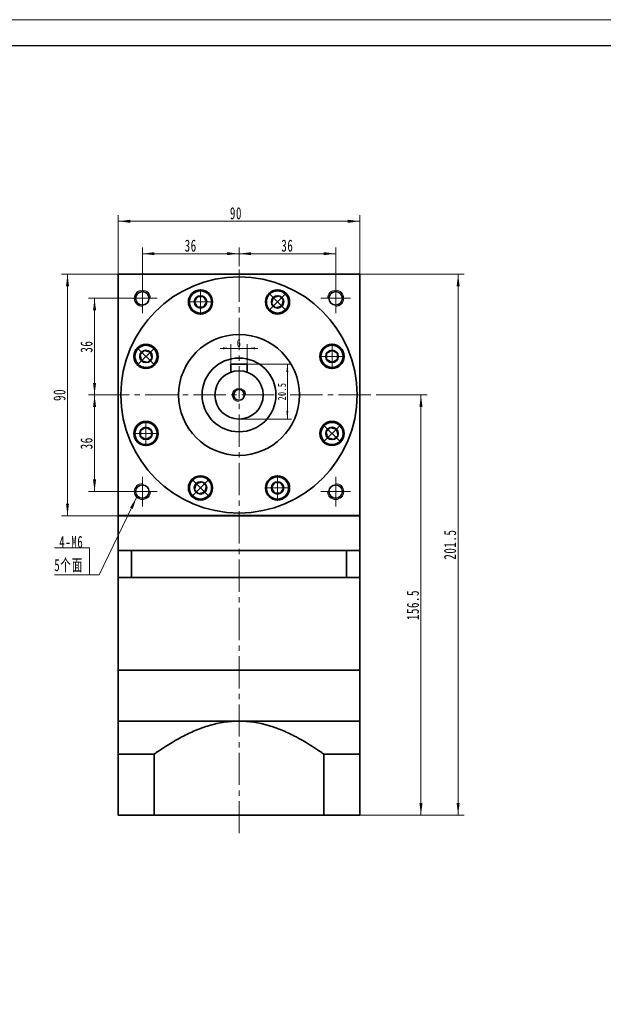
# Model space of a CAD drawing. Header units: millimetres. Extents: x -58 to 759, y -45 to 533.
# Tile 3 of 3: x 325 to 542, y 166 to 533. Entities that reach past the tile are written whole.
import ezdxf

# ---------------------------------------------------------------- set-up
doc = ezdxf.new("R2010")
doc.units = ezdxf.units.MM
doc.set_wipeout_variables(frame=1)
doc.linetypes.add('点画线', pattern=[18, 12, -2, 2, -2])
doc.layers.get('0').update_dxf_attribs({"lineweight": 35})
for name, color, linetype, lineweight in [('CDRAFT0', 7, 'Continuous', 35), ('EB0', 7, 'Continuous', 35), ('EB0_1', 7, 'Continuous', 35), ('中心线层', 1, '点画线', 18), ('图框_外框线', 7, 'Continuous', 18), ('尺寸线层', 3, 'Continuous', 18), ('粗实线', 7, 'Continuous', 50), ('粗实线层', 7, 'Continuous', 35), ('粗实线层_1', 7, 'Continuous', 35)]:
    doc.layers.add(name, color=color, linetype=linetype, lineweight=lineweight)
doc.styles.add('标准', font='txt', dxfattribs={"width": 0.667})
doc.dimstyles.new('a4-1-1', dxfattribs={"dimtxt": 3, "dimasz": 3, "dimexe": 1.5, "dimexo": 0, "dimgap": 0.5, "dimtad": 1, "dimdec": 3, "dimdsep": 46, "dimtxsty": '标准', "dimblk": '_CAXARROW', "dimcen": 0, "dimdle": 4, "dimazin": 2, "dimtfac": 0.707107, "dimtdec": 3, "dimtix": 1, "dimtmove": 2, "dimatfit": 3, "dimfxl": 1, "dimfrac": 2, "dimtolj": 1, "dimtzin": 0, "dimarcsym": 1})

# ---------------------------------------------------------------- blocks, each defined once
blk = doc.blocks.new('*X10')
at = {"layer": '尺寸线层', "linetype": 'Continuous', "transparency": 16777216}
for points in [[(361.33, 457.81), (365.83, 458.37), (365.83, 457.24)], [(451.33, 457.81), (446.83, 458.37), (446.83, 457.24)]]:
    blk.add_hatch(color=0, dxfattribs=at).paths.add_polyline_path(points, flags=0)
at = {"layer": '尺寸线层', "color": 0, "linetype": 'Continuous', "transparency": 16777216}
for p, q in [((361.33, 438.12), (361.33, 460.06)), ((451.33, 438.12), (451.33, 460.06)), ((361.33, 457.81), (451.33, 457.81))]:
    blk.add_line(p, q, dxfattribs=at)
at = {"layer": '尺寸线层', "color": 0, "transparency": 16777216, "insert": (405.19, 460.78), "char_height": 4.5, "width": 9, "attachment_point": 5, "line_spacing_factor": 1.15057, "style": '标准'}
blk.add_mtext('\\T1.1;90', dxfattribs=at)
blk = doc.blocks.new('_CAXARROW')
blk.add_hatch(color=0).paths.add_polyline_path([(0, 0), (-1, 0.125), (-1, -0.125)], flags=0)
blk = doc.blocks.new('*X11')
at = {"layer": '尺寸线层', "linetype": 'Continuous', "transparency": 16777216}
for points in [[(370.33, 445.74), (374.83, 445.18), (374.83, 446.3)], [(406.33, 445.74), (401.83, 445.18), (401.83, 446.3)]]:
    blk.add_hatch(color=0, dxfattribs=at).paths.add_polyline_path(points, flags=0)
at = {"layer": '尺寸线层', "color": 0, "linetype": 'Continuous', "transparency": 16777216}
for p, q in [((370.33, 434.62), (370.33, 447.99)), ((406.33, 441.12), (406.33, 447.99)), ((406.33, 445.74), (370.33, 445.74))]:
    blk.add_line(p, q, dxfattribs=at)
at = {"layer": '尺寸线层', "color": 0, "transparency": 16777216, "insert": (388.33, 448.71), "char_height": 4.5, "width": 9, "attachment_point": 5, "line_spacing_factor": 1.15057, "style": '标准'}
blk.add_mtext('\\T1.1;36', dxfattribs=at)
blk = doc.blocks.new('*X12')
at = {"layer": '尺寸线层', "linetype": 'Continuous', "transparency": 16777216}
for points in [[(406.33, 445.74), (410.83, 446.3), (410.83, 445.18)], [(442.33, 445.74), (437.83, 446.3), (437.83, 445.18)]]:
    blk.add_hatch(color=0, dxfattribs=at).paths.add_polyline_path(points, flags=0)
at = {"layer": '尺寸线层', "color": 0, "linetype": 'Continuous', "transparency": 16777216}
for p, q in [((406.33, 441.12), (406.33, 447.99)), ((442.33, 434.62), (442.33, 447.99)), ((406.33, 445.74), (442.33, 445.74))]:
    blk.add_line(p, q, dxfattribs=at)
at = {"layer": '尺寸线层', "color": 0, "transparency": 16777216, "insert": (424.33, 448.71), "char_height": 4.5, "width": 9, "attachment_point": 5, "line_spacing_factor": 1.15057, "style": '标准'}
blk.add_mtext('\\T1.1;36', dxfattribs=at)
blk = doc.blocks.new('*X13')
at = {"layer": '尺寸线层', "linetype": 'Continuous', "transparency": 16777216}
for points in [[(352.52, 429.12), (353.09, 424.62), (351.96, 424.62)], [(352.52, 393.12), (353.09, 397.62), (351.96, 397.62)]]:
    blk.add_hatch(color=0, dxfattribs=at).paths.add_polyline_path(points, flags=0)
at = {"layer": '尺寸线层', "color": 0, "linetype": 'Continuous', "transparency": 16777216}
for p, q in [((364.83, 429.12), (350.27, 429.12)), ((352.52, 429.12), (352.52, 393.12)), ((353.44, 393.12), (350.27, 393.12))]:
    blk.add_line(p, q, dxfattribs=at)
at = {"layer": '尺寸线层', "color": 0, "transparency": 16777216, "insert": (349.55, 411.12), "char_height": 4.5, "width": 9, "attachment_point": 5, "rotation": 90, "line_spacing_factor": 1.15057, "style": '标准'}
blk.add_mtext('\\T1.1;36', dxfattribs=at)
blk = doc.blocks.new('*X14')
at = {"layer": '尺寸线层', "linetype": 'Continuous', "transparency": 16777216}
for points in [[(352.52, 393.12), (353.09, 388.62), (351.96, 388.62)], [(352.52, 357.12), (353.09, 361.62), (351.96, 361.62)]]:
    blk.add_hatch(color=0, dxfattribs=at).paths.add_polyline_path(points, flags=0)
at = {"layer": '尺寸线层', "color": 0, "linetype": 'Continuous', "transparency": 16777216}
for p, q in [((353.44, 393.12), (350.27, 393.12)), ((352.52, 393.12), (352.52, 357.12)), ((364.83, 357.12), (350.27, 357.12))]:
    blk.add_line(p, q, dxfattribs=at)
at = {"layer": '尺寸线层', "color": 0, "transparency": 16777216, "insert": (349.55, 375.12), "char_height": 4.5, "width": 9, "attachment_point": 5, "rotation": 90, "line_spacing_factor": 1.15057, "style": '标准'}
blk.add_mtext('\\T1.1;36', dxfattribs=at)
blk = doc.blocks.new('*X15')
at = {"layer": '尺寸线层', "linetype": 'Continuous', "transparency": 16777216}
for points in [[(487.94, 438.12), (488.5, 433.62), (487.38, 433.62)], [(487.94, 236.62), (488.5, 241.12), (487.38, 241.12)]]:
    blk.add_hatch(color=0, dxfattribs=at).paths.add_polyline_path(points, flags=0)
at = {"layer": '尺寸线层', "color": 0, "linetype": 'Continuous', "transparency": 16777216}
for p, q in [((451.33, 438.12), (490.19, 438.12)), ((487.94, 438.12), (487.94, 236.62)), ((451.33, 236.62), (490.19, 236.62))]:
    blk.add_line(p, q, dxfattribs=at)
at = {"layer": '尺寸线层', "color": 0, "transparency": 16777216, "insert": (484.95, 337.37), "char_height": 4.5, "width": 21.0008, "attachment_point": 5, "rotation": 90, "line_spacing_factor": 1.15057, "style": '标准'}
blk.add_mtext('\\T1.1;201.5', dxfattribs=at)
blk = doc.blocks.new('*X16')
at = {"layer": '尺寸线层', "linetype": 'Continuous', "transparency": 16777216}
for points in [[(474.1, 393.12), (474.66, 388.62), (473.53, 388.62)], [(474.1, 236.62), (474.66, 241.12), (473.53, 241.12)]]:
    blk.add_hatch(color=0, dxfattribs=at).paths.add_polyline_path(points, flags=0)
at = {"layer": '尺寸线层', "color": 0, "linetype": 'Continuous', "transparency": 16777216}
for p, q in [((457.98, 393.12), (476.35, 393.12)), ((474.1, 393.12), (474.1, 236.62)), ((451.33, 236.62), (476.35, 236.62))]:
    blk.add_line(p, q, dxfattribs=at)
at = {"layer": '尺寸线层', "color": 0, "transparency": 16777216, "insert": (471.11, 314.87), "char_height": 4.5, "width": 20.8061, "attachment_point": 5, "rotation": 90, "line_spacing_factor": 1.15057, "style": '标准'}
blk.add_mtext('\\T1.1;156.5', dxfattribs=at)
blk = doc.blocks.new('*X18')
at = {"layer": '尺寸线层', "linetype": 'Continuous', "transparency": 16777216}
for points in [[(424.33, 404.62), (424.7, 401.62), (423.95, 401.62)], [(424.33, 384.12), (424.7, 387.12), (423.95, 387.12)]]:
    blk.add_hatch(color=0, dxfattribs=at).paths.add_polyline_path(points, flags=0)
at = {"layer": '尺寸线层', "color": 0, "linetype": 'Continuous', "transparency": 16777216}
for p, q in [((409.33, 404.62), (425.83, 404.62)), ((424.33, 404.62), (424.33, 384.12)), ((406.33, 384.12), (425.83, 384.12))]:
    blk.add_line(p, q, dxfattribs=at)
at = {"layer": '尺寸线层', "color": 0, "transparency": 16777216, "insert": (422.34, 394.37), "char_height": 3, "width": 10.9547, "attachment_point": 5, "rotation": 90, "line_spacing_factor": 1.15057, "style": '标准'}
blk.add_mtext('\\T1.1;20.5', dxfattribs=at)
blk = doc.blocks.new('*X19')
at = {"layer": '尺寸线层', "linetype": 'Continuous'}
blk.add_hatch(color=0, dxfattribs=at).paths.add_polyline_path([(17.62, 28.86), (16.17, 24.56), (15.15, 25.05)], flags=0)
at = {"layer": '尺寸线层', "color": 0, "linetype": 'Continuous'}
blk.add_line((17.62, 28.86), (3.67, 0), dxfattribs=at)
at = {"layer": '尺寸线层', "color": 0}
for p, q in [((0, 10.09), (-12.97, 10.09)), ((0, 0), (0, 10.09)), ((3.67, 0), (0, 0)), ((0, 0), (-12.97, 0))]:
    blk.add_line(p, q, dxfattribs=at)
at = {"layer": '尺寸线层', "color": 0, "insert": (-2.25, 0.9), "char_height": 4.5, "width": 19.9754, "attachment_point": 9, "line_spacing_factor": 1.15057, "style": '标准'}
blk.add_mtext('\\T1.1;4-M6\\P5个面', dxfattribs=at)
blk = doc.blocks.new('*X28')
at = {"layer": '尺寸线层', "linetype": 'Continuous', "transparency": 16777216}
for points in [[(403.33, 410.48), (400.33, 410.1), (400.33, 410.85)], [(409.33, 410.48), (412.33, 410.1), (412.33, 410.85)]]:
    blk.add_hatch(color=0, dxfattribs=at).paths.add_polyline_path(points, flags=0)
at = {"layer": '尺寸线层', "color": 0, "linetype": 'Continuous', "transparency": 16777216}
for p, q in [((403.33, 404.62), (403.33, 411.98)), ((409.33, 404.62), (409.33, 411.98)), ((413.33, 410.48), (399.33, 410.48))]:
    blk.add_line(p, q, dxfattribs=at)
at = {"layer": '尺寸线层', "color": 0, "transparency": 16777216, "insert": (406.33, 412.46), "char_height": 3, "width": 6, "attachment_point": 5, "line_spacing_factor": 1.15057, "style": '标准'}
blk.add_mtext('\\T1.1;6', dxfattribs=at)
blk = doc.blocks.new('*X29')
at = {"layer": '中心线层', "linetype": '点画线', "lineweight": 18}
for p, q in [((0, -4.76), (0, 4.76)), ((-4.76, 0), (4.76, 0))]:
    blk.add_line(p, q, dxfattribs=at)
at = {"layer": '粗实线层'}
for p, q in [((-2.31, 0), (-1.15, 2)), ((-2.31, 0), (-1.15, -2)), ((-1.15, 2), (1.15, 2)), ((2.31, 0), (1.15, 2)), ((2.31, 0), (1.15, 2)), ((2.31, 0), (1.15, -2)), ((-1.15, -2), (1.15, -2))]:
    blk.add_line(p, q, dxfattribs=at)
blk.add_circle((0, 0), 2.31, dxfattribs=at)
for start, end in [(0, 180), (180, 360)]:
    blk.add_arc((0, 0), 4.14, start, end, dxfattribs=at)
blk = doc.blocks.new('*X30')
at = {"layer": '尺寸线层', "linetype": 'Continuous', "transparency": 16777216}
for points in [[(342.45, 438.12), (343.01, 433.62), (341.88, 433.62)], [(342.45, 348.12), (343.01, 352.62), (341.88, 352.62)]]:
    blk.add_hatch(color=0, dxfattribs=at).paths.add_polyline_path(points, flags=0)
at = {"layer": '尺寸线层', "color": 0, "linetype": 'Continuous', "transparency": 16777216}
for p, q in [((361.33, 438.12), (340.2, 438.12)), ((342.45, 438.12), (342.45, 348.12)), ((361.33, 348.12), (340.2, 348.12))]:
    blk.add_line(p, q, dxfattribs=at)
at = {"layer": '尺寸线层', "color": 0, "transparency": 16777216, "insert": (339.47, 393.12), "char_height": 4.5, "width": 9, "attachment_point": 5, "rotation": 90, "line_spacing_factor": 1.15057, "style": '标准'}
blk.add_mtext('\\T1.1;90', dxfattribs=at)

msp = doc.modelspace()

# ---------------------------------------------------------------- linework, layer by layer
at = {"layer": 'CDRAFT0', "color": 7}
for points in [[(374.7069, 259.2898), (374.9786, 259.4825), (375.2512, 259.6741), (378.5852, 261.9967), (381.7281, 263.9759), (386.643, 266.5715), (388.3152, 267.3738), (390.8892, 268.4547), (391.7582, 268.7945), (393.5214, 269.4274), (394.4157, 269.7201), (398.8981, 271.0345), (402.5628, 271.6214), (406.3269, 271.6214)], [(437.9469, 259.2898), (437.6752, 259.4825), (437.4026, 259.6741), (434.0686, 261.9967), (430.9257, 263.9759), (426.0108, 266.5715), (424.3387, 267.3738), (421.7646, 268.4547), (420.8956, 268.7945), (419.1324, 269.4274), (418.2381, 269.7201), (413.7557, 271.0345), (410.091, 271.6214), (406.3269, 271.6214)]]:
    msp.add_open_spline(points, degree=3, knots=[0, 0, 0, 0, 0.99690397, 0.99690397, 12.15872641, 12.15872641, 17.73963764, 17.73963764, 20.53009325, 20.53009325, 23.32054886, 23.32054886, 34.48237131, 34.48237131, 34.48237131, 34.48237131], dxfattribs=at)
at = {"layer": 'EB0'}
for p, q in [((451.3269, 335.1215), (361.3269, 335.1215)), ((361.3269, 335.1215), (361.3269, 325.1215)), ((366.3269, 335.1215), (366.3269, 325.1215)), ((446.3269, 335.1215), (446.3269, 325.1215)), ((451.3269, 335.1215), (451.3269, 325.1215)), ((451.3269, 325.1215), (361.3269, 325.1215)), ((361.3269, 325.1214), (361.3269, 290.6214)), ((451.3269, 325.1214), (451.3269, 290.6214)), ((451.3269, 290.6214), (361.3269, 290.6214))]:
    msp.add_line(p, q, dxfattribs=at)
at = {"layer": 'EB0_1'}
for p, q in [((451.3269, 290.6214), (361.3269, 290.6214)), ((361.3269, 290.6214), (361.3269, 236.621)), ((451.3269, 290.6214), (451.3269, 236.621)), ((374.7069, 259.2898), (374.7069, 236.621)), ((437.9469, 259.2898), (437.9469, 236.621)), ((451.3269, 236.621), (361.3269, 236.621))]:
    msp.add_line(p, q, dxfattribs=at)
at = {"layer": '中心线层'}
for p, q in [((406.3269, 229.8259), (406.3269, 441.1215)), ((370.3269, 423.6215), (370.3269, 434.6215)), ((442.3269, 434.6215), (442.3269, 423.6215)), ((364.8269, 429.1215), (375.8269, 429.1215)), ((436.8269, 429.1215), (447.8269, 429.1215)), ((353.435, 393.1215), (457.979, 393.1215)), ((370.3269, 351.6215), (370.3269, 362.6215)), ((442.3269, 362.6215), (442.3269, 351.6215)), ((375.8269, 357.1215), (364.8269, 357.1215)), ((447.8269, 357.1215), (436.8269, 357.1215))]:
    msp.add_line(p, q, dxfattribs=at)
at = {"layer": '粗实线', "lineweight": 40}
msp.add_line((451.3269, 348.1215), (361.3269, 348.1215), dxfattribs=at)
at = {"layer": '粗实线层'}
for p, q in [((361.3269, 438.1215), (451.3269, 438.1215)), ((361.3269, 348.1215), (361.3269, 438.1215)), ((451.3269, 348.1215), (451.3269, 438.1215)), ((409.3269, 404.6215), (403.3269, 404.6215)), ((403.3269, 404.6215), (403.3269, 401.6067)), ((409.3269, 404.6215), (409.3269, 401.6067)), ((361.3269, 348.1215), (361.3269, 335.1215)), ((451.3269, 335.1215), (451.3269, 348.1215)), ((361.3269, 335.1215), (451.3269, 335.1215)), ((361.3269, 271.6214), (451.3269, 271.6214))]:
    msp.add_line(p, q, dxfattribs=at)
for centre, radius in [((406.3269, 393.1215), 44), ((370.3269, 429.1215), 2.5), ((391.9763, 427.7669), 4.5), ((420.6775, 427.7669), 4.5), ((442.3269, 429.1215), 2.5), ((406.3269, 393.1215), 22.5), ((371.6814, 407.4721), 4.5), ((440.9724, 407.4721), 4.5), ((406.3269, 393.1215), 13.75), ((406.3269, 393.1215), 9), ((406.3269, 393.1215), 2), ((371.6814, 378.7708), 4.5), ((440.9724, 378.7708), 4.5), ((370.3269, 357.1215), 2.5), ((391.9763, 358.476), 4.5), ((420.6775, 358.476), 4.5), ((442.3269, 357.1215), 2.5)]:
    msp.add_circle(centre, radius, dxfattribs=at)
at = {"layer": '粗实线层', "lineweight": 18}
for centre, radius, start, end in [((370.3269, 429.1215), 3, 360, 270), ((442.3269, 429.1215), 3, 270, 180), ((406.3269, 393.1215), 2.5, 0, 270), ((370.3269, 357.1215), 3, 90, 360), ((442.3269, 357.1215), 3, 180, 90)]:
    msp.add_arc(centre, radius, start, end, dxfattribs=at)
at = {"layer": '粗实线层_1'}
for p, q in [((374.7069, 259.2898), (361.3269, 259.2898)), ((437.9469, 259.2898), (451.3269, 259.2898))]:
    msp.add_line(p, q, dxfattribs=at)

# ---------------------------------------------------------------- block references
at = {"layer": '尺寸线层'}
msp.add_blockref('*X19', (350.5884, 326.1031), dxfattribs=at)

# ---------------------------------------------------------------- dimensions: what is measured, and where the dimension line sits
dim = msp.add_linear_dim(base=(451.3269, 457.8068), p1=(361.3269, 438.1215), p2=(451.3269, 438.1215), dimstyle='a4-1-1', override={"dimsah": 1, "dimtfac": 1, "dimtfill": 1, "dimtzin": 0}, dxfattribs=at)
dim.commit()
dim.dimension.update_dxf_attribs({"geometry": '*X10', "text_midpoint": (405.1941, 460.7816), "dimtype": 160})
for base, p1, p2, picture, middle in [((370.3269, 445.7387), (406.3269, 441.1215), (370.3269, 434.6215), '*X11', (388.3269, 448.7135)), ((403.3269, 410.4794), (409.3269, 404.6215), (403.3269, 404.6215), '*X28', (406.3269, 412.4626))]:
    dim = msp.add_linear_dim(base=base, p1=p1, p2=p2, dimstyle='a4-1-1', override={"dimsah": 1, "dimtfill": 1, "dimtzin": 0}, dxfattribs=at)
    dim.commit()
    dim.dimension.update_dxf_attribs({"geometry": picture, "text_midpoint": middle})
for base, p1, p2, angle, picture, middle in [((442.3269, 445.7387), (406.3269, 441.1215), (442.3269, 434.6215), 0, '*X12', (424.3269, 448.7135)), ((342.4471, 348.1215), (361.3269, 438.1215), (361.3269, 348.1215), 270, '*X30', (339.4723, 393.1215)), ((487.93768, 236.62103), (451.32691, 438.12145), (451.32691, 236.62103), 270, '*X15', (484.95025, 337.37124)), ((352.5239, 393.1215), (364.8269, 429.1215), (353.435, 393.1215), 270, '*X13', (349.549, 411.1215)), ((424.3269, 384.1215), (409.3269, 404.6215), (406.3269, 384.1215), 270, '*X18', (422.3437, 394.3715)), ((352.5239, 357.1215), (353.435, 393.1215), (364.8269, 357.1215), 270, '*X14', (349.549, 375.1215)), ((474.09719, 236.62103), (457.97903, 393.12145), (451.32691, 236.62103), 270, '*X16', (471.10976, 314.87124))]:
    dim = msp.add_linear_dim(base=base, p1=p1, p2=p2, angle=angle, dimstyle='a4-1-1', override={"dimsah": 1, "dimtfill": 1, "dimtzin": 0}, dxfattribs=at)
    dim.commit()
    dim.dimension.update_dxf_attribs({"geometry": picture, "text_midpoint": middle})

# ---------------------------------------------------------------- next in the draw order: wipeouts: each hides what was drawn before it
for points in [[(396.1163, 427.7669), (396.1162, 427.7912), (396.116, 427.8155), (396.1156, 427.8397), (396.1151, 427.864), (396.1145, 427.8882), (396.1137, 427.9125), (396.1128, 427.9367), (396.1117, 427.961), (396.1105, 427.9852), (396.1092, 428.0094), (396.1077, 428.0336), (396.106, 428.0579), (396.1043, 428.082), (396.1024, 428.1062), (396.1003, 428.1304), (396.0981, 428.1546), (396.0957, 428.1787), (396.0933, 428.2029), (396.0906, 428.227), (396.0879, 428.2511), (396.085, 428.2752), (396.0819, 428.2992), (396.0787, 428.3233), (396.0754, 428.3473), (396.0719, 428.3713), (396.0683, 428.3953), (396.0646, 428.4193), (396.0607, 428.4433), (396.0566, 428.4672), (396.0525, 428.4911), (396.0525, 428.4911), (396.0144, 428.6798), (395.9676, 428.8665), (395.9122, 429.0508), (395.8482, 429.2324), (395.7759, 429.4108), (395.6954, 429.5856), (395.6069, 429.7565), (395.5105, 429.9231), (395.4064, 430.0851), (395.2949, 430.242), (395.1763, 430.3936), (395.0508, 430.5395), (394.9186, 430.6794), (394.78, 430.813), (394.6354, 430.9401), (394.485, 431.0602), (394.3292, 431.1733), (394.1683, 431.279), (394.0027, 431.3771), (393.8327, 431.4674), (393.6587, 431.5497), (393.4811, 431.6238), (393.3002, 431.6896), (393.1164, 431.7469), (392.9302, 431.7955), (392.7419, 431.8355), (392.5519, 431.8667), (392.3607, 431.889), (392.1687, 431.9025), (391.9763, 431.9069), (391.9763, 431.9069), (391.7838, 431.9025), (391.5918, 431.889), (391.4006, 431.8667), (391.2107, 431.8355), (391.0224, 431.7955), (390.8362, 431.7469), (390.6524, 431.6896), (390.4715, 431.6238), (390.2938, 431.5497), (390.1198, 431.4674), (389.9498, 431.3771), (389.7842, 431.279), (389.6233, 431.1733), (389.4675, 431.0602), (389.3172, 430.9401), (389.1726, 430.813), (389.034, 430.6794), (388.9018, 430.5395), (388.7762, 430.3936), (388.6576, 430.242), (388.5461, 430.0851), (388.4421, 429.9231), (388.3457, 429.7565), (388.2571, 429.5856), (388.1766, 429.4108), (388.1043, 429.2324), (388.0404, 429.0508), (387.985, 428.8665), (387.9382, 428.6798), (387.9001, 428.4911), (387.9001, 428.4911), (387.8959, 428.4672), (387.8919, 428.4433), (387.888, 428.4193), (387.8842, 428.3953), (387.8806, 428.3713), (387.8772, 428.3473), (387.8738, 428.3233), (387.8706, 428.2992), (387.8676, 428.2752), (387.8647, 428.2511), (387.8619, 428.227), (387.8593, 428.2029), (387.8568, 428.1787), (387.8545, 428.1546), (387.8523, 428.1304), (387.8502, 428.1062), (387.8483, 428.082), (387.8465, 428.0579), (387.8449, 428.0336), (387.8434, 428.0094), (387.842, 427.9852), (387.8408, 427.961), (387.8398, 427.9367), (387.8388, 427.9125), (387.8381, 427.8882), (387.8374, 427.864), (387.8369, 427.8397), (387.8366, 427.8155), (387.8363, 427.7912), (387.8363, 427.7669), (387.8363, 427.7669), (387.842, 427.5503), (387.859, 427.3342), (387.8872, 427.1193), (387.9267, 426.9062), (387.9773, 426.6954), (388.0389, 426.4876), (388.1113, 426.2833), (388.1942, 426.083), (388.2875, 425.8874), (388.3909, 425.6969), (388.5042, 425.5121), (388.6269, 425.3335), (388.7589, 425.1615), (388.8997, 424.9967), (389.0489, 424.8395), (389.2061, 424.6903), (389.3709, 424.5495), (389.5428, 424.4176), (389.7215, 424.2948), (389.9063, 424.1816), (390.0968, 424.0782), (390.2924, 423.9849), (390.4926, 423.9019), (390.6969, 423.8296), (390.9048, 423.768), (391.1155, 423.7174), (391.3286, 423.6779), (391.5435, 423.6496), (391.7596, 423.6326), (391.9763, 423.6269), (391.9763, 423.6269), (392.1929, 423.6326), (392.409, 423.6496), (392.6239, 423.6779), (392.837, 423.7174), (393.0478, 423.768), (393.2556, 423.8296), (393.4599, 423.9019), (393.6602, 423.9849), (393.8558, 424.0782), (394.0463, 424.1816), (394.2311, 424.2948), (394.4097, 424.4176), (394.5817, 424.5495), (394.7465, 424.6903), (394.9037, 424.8395), (395.0529, 424.9967), (395.1937, 425.1615), (395.3256, 425.3335), (395.4484, 425.5121), (395.5616, 425.6969), (395.665, 425.8874), (395.7584, 426.083), (395.8413, 426.2833), (395.9137, 426.4876), (395.9752, 426.6954), (396.0258, 426.9062), (396.0653, 427.1193), (396.0936, 427.3342), (396.1106, 427.5503)], [(423.605, 424.8395), (423.6221, 424.8567), (423.6391, 424.874), (423.656, 424.8914), (423.6728, 424.9089), (423.6895, 424.9265), (423.7061, 424.9442), (423.7226, 424.962), (423.7389, 424.9799), (423.7552, 424.9979), (423.7714, 425.016), (423.7875, 425.0342), (423.8034, 425.0525), (423.8193, 425.0708), (423.835, 425.0893), (423.8507, 425.1078), (423.8662, 425.1265), (423.8816, 425.1452), (423.8969, 425.164), (423.9121, 425.1829), (423.9272, 425.2019), (423.9422, 425.221), (423.9571, 425.2402), (423.9718, 425.2595), (423.9864, 425.2788), (424.001, 425.2983), (424.0154, 425.3178), (424.0297, 425.3374), (424.0439, 425.3571), (424.0579, 425.3768), (424.0719, 425.3967), (424.0719, 425.3967), (424.1784, 425.557), (424.2773, 425.7221), (424.3685, 425.8917), (424.4517, 426.0653), (424.5267, 426.2425), (424.5934, 426.4231), (424.6516, 426.6066), (424.7012, 426.7926), (424.7422, 426.9806), (424.7743, 427.1704), (424.7976, 427.3615), (424.812, 427.5535), (424.8175, 427.7459), (424.814, 427.9383), (424.8015, 428.1304), (424.7802, 428.3217), (424.75, 428.5118), (424.7109, 428.7003), (424.6632, 428.8868), (424.6068, 429.0708), (424.542, 429.2521), (424.4688, 429.4301), (424.3874, 429.6045), (424.2979, 429.775), (424.2007, 429.9411), (424.0958, 430.1025), (423.9836, 430.2589), (423.8642, 430.4099), (423.7379, 430.5551), (423.605, 430.6944), (423.605, 430.6944), (423.4657, 430.8273), (423.3205, 430.9536), (423.1695, 431.073), (423.0131, 431.1852), (422.8517, 431.2901), (422.6856, 431.3873), (422.5151, 431.4768), (422.3407, 431.5582), (422.1627, 431.6314), (421.9814, 431.6962), (421.7974, 431.7526), (421.6109, 431.8003), (421.4224, 431.8394), (421.2323, 431.8696), (421.041, 431.8909), (420.8489, 431.9034), (420.6565, 431.9069), (420.4641, 431.9014), (420.2721, 431.887), (420.081, 431.8637), (419.8912, 431.8316), (419.7032, 431.7906), (419.5172, 431.741), (419.3337, 431.6828), (419.1531, 431.6161), (418.9759, 431.5411), (418.8023, 431.4579), (418.6328, 431.3667), (418.4676, 431.2678), (418.3073, 431.1613), (418.3073, 431.1613), (418.2874, 431.1473), (418.2677, 431.1333), (418.248, 431.1191), (418.2284, 431.1048), (418.2089, 431.0904), (418.1894, 431.0758), (418.1701, 431.0612), (418.1508, 431.0465), (418.1316, 431.0316), (418.1125, 431.0166), (418.0935, 431.0015), (418.0746, 430.9863), (418.0558, 430.971), (418.0371, 430.9556), (418.0184, 430.9401), (417.9999, 430.9244), (417.9814, 430.9087), (417.9631, 430.8928), (417.9448, 430.8769), (417.9266, 430.8608), (417.9085, 430.8446), (417.8905, 430.8283), (417.8726, 430.812), (417.8548, 430.7955), (417.8371, 430.7789), (417.8195, 430.7622), (417.802, 430.7454), (417.7846, 430.7285), (417.7673, 430.7115), (417.7501, 430.6944), (417.7501, 430.6944), (417.6009, 430.5371), (417.4602, 430.3723), (417.3282, 430.2004), (417.2054, 430.0217), (417.0922, 429.8369), (416.9888, 429.6465), (416.8955, 429.4508), (416.8125, 429.2506), (416.7402, 429.0463), (416.6786, 428.8384), (416.628, 428.6277), (416.5885, 428.4146), (416.5602, 428.1997), (416.5432, 427.9836), (416.5375, 427.7669), (416.5432, 427.5503), (416.5602, 427.3342), (416.5885, 427.1193), (416.628, 426.9062), (416.6786, 426.6954), (416.7402, 426.4876), (416.8125, 426.2833), (416.8955, 426.083), (416.9888, 425.8874), (417.0922, 425.6969), (417.2054, 425.5121), (417.3282, 425.3335), (417.4602, 425.1615), (417.6009, 424.9967), (417.7501, 424.8395), (417.7501, 424.8395), (417.9073, 424.6903), (418.0721, 424.5495), (418.2441, 424.4176), (418.4227, 424.2948), (418.6075, 424.1816), (418.798, 424.0782), (418.9936, 423.9849), (419.1939, 423.9019), (419.3982, 423.8296), (419.606, 423.768), (419.8168, 423.7174), (420.0299, 423.6779), (420.2448, 423.6496), (420.4609, 423.6326), (420.6775, 423.6269), (420.8942, 423.6326), (421.1103, 423.6496), (421.3252, 423.6779), (421.5383, 423.7174), (421.749, 423.768), (421.9569, 423.8296), (422.1612, 423.9019), (422.3614, 423.9849), (422.5571, 424.0782), (422.7475, 424.1816), (422.9323, 424.2948), (423.111, 424.4176), (423.2829, 424.5495), (423.4477, 424.6903)], [(374.6088, 410.3995), (374.5916, 410.4166), (374.5743, 410.4336), (374.5569, 410.4505), (374.5394, 410.4673), (374.5218, 410.484), (374.5041, 410.5006), (374.4863, 410.5171), (374.4684, 410.5335), (374.4504, 410.5498), (374.4324, 410.5659), (374.4142, 410.582), (374.3959, 410.598), (374.3775, 410.6138), (374.3591, 410.6296), (374.3405, 410.6452), (374.3219, 410.6607), (374.3031, 410.6762), (374.2843, 410.6915), (374.2654, 410.7067), (374.2464, 410.7218), (374.2273, 410.7367), (374.2081, 410.7516), (374.1889, 410.7664), (374.1695, 410.781), (374.1501, 410.7955), (374.1306, 410.8099), (374.111, 410.8242), (374.0913, 410.8384), (374.0715, 410.8525), (374.0517, 410.8664), (374.0517, 410.8664), (373.8913, 410.9729), (373.7262, 411.0719), (373.5567, 411.163), (373.3831, 411.2462), (373.2058, 411.3212), (373.0252, 411.3879), (372.8418, 411.4461), (372.6558, 411.4958), (372.4677, 411.5367), (372.2779, 411.5689), (372.0869, 411.5922), (371.8949, 411.6066), (371.7025, 411.612), (371.51, 411.6085), (371.3179, 411.5961), (371.1266, 411.5747), (370.9365, 411.5445), (370.7481, 411.5055), (370.5616, 411.4577), (370.3775, 411.4014), (370.1963, 411.3365), (370.0183, 411.2633), (369.8438, 411.1819), (369.6734, 411.0925), (369.5073, 410.9952), (369.3459, 410.8904), (369.1895, 410.7781), (369.0385, 410.6587), (368.8932, 410.5324), (368.754, 410.3995), (368.754, 410.3995), (368.6211, 410.2603), (368.4948, 410.115), (368.3754, 409.964), (368.2631, 409.8077), (368.1583, 409.6462), (368.061, 409.4801), (367.9716, 409.3097), (367.8902, 409.1352), (367.817, 408.9572), (367.7521, 408.776), (367.6958, 408.5919), (367.648, 408.4055), (367.609, 408.217), (367.5788, 408.0269), (367.5574, 407.8356), (367.545, 407.6435), (367.5415, 407.451), (367.5469, 407.2586), (367.5613, 407.0667), (367.5846, 406.8756), (367.6168, 406.6858), (367.6577, 406.4977), (367.7074, 406.3117), (367.7656, 406.1283), (367.8323, 405.9477), (367.9073, 405.7704), (367.9905, 405.5968), (368.0816, 405.4273), (368.1806, 405.2622), (368.2871, 405.1018), (368.2871, 405.1018), (368.301, 405.082), (368.3151, 405.0622), (368.3293, 405.0425), (368.3436, 405.0229), (368.358, 405.0034), (368.3725, 404.984), (368.3871, 404.9646), (368.4019, 404.9454), (368.4168, 404.9262), (368.4317, 404.9071), (368.4468, 404.8881), (368.462, 404.8692), (368.4773, 404.8504), (368.4928, 404.8316), (368.5083, 404.813), (368.5239, 404.7944), (368.5397, 404.776), (368.5555, 404.7576), (368.5715, 404.7393), (368.5876, 404.7212), (368.6037, 404.7031), (368.62, 404.6851), (368.6364, 404.6672), (368.6529, 404.6494), (368.6695, 404.6317), (368.6862, 404.6141), (368.703, 404.5966), (368.7199, 404.5792), (368.7369, 404.5619), (368.754, 404.5447), (368.754, 404.5447), (368.9112, 404.3955), (369.076, 404.2547), (369.248, 404.1227), (369.4266, 404), (369.6114, 403.8867), (369.8019, 403.7833), (369.9975, 403.69), (370.1978, 403.6071), (370.4021, 403.5347), (370.6099, 403.4731), (370.8207, 403.4225), (371.0338, 403.3831), (371.2487, 403.3548), (371.4648, 403.3378), (371.6814, 403.3321), (371.8981, 403.3378), (372.1142, 403.3548), (372.3291, 403.3831), (372.5422, 403.4225), (372.7529, 403.4731), (372.9608, 403.5347), (373.1651, 403.6071), (373.3653, 403.69), (373.5609, 403.7833), (373.7514, 403.8867), (373.9362, 404), (374.1149, 404.1227), (374.2868, 404.2547), (374.4516, 404.3955), (374.6088, 404.5447), (374.6088, 404.5447), (374.758, 404.7019), (374.8988, 404.8667), (375.0308, 405.0386), (375.1535, 405.2173), (375.2668, 405.4021), (375.3702, 405.5926), (375.4635, 405.7882), (375.5464, 405.9884), (375.6188, 406.1927), (375.6804, 406.4006), (375.731, 406.6113), (375.7705, 406.8244), (375.7987, 407.0393), (375.8158, 407.2554), (375.8214, 407.4721), (375.8158, 407.6888), (375.7987, 407.9048), (375.7705, 408.1197), (375.731, 408.3328), (375.6804, 408.5436), (375.6188, 408.7514), (375.5464, 408.9557), (375.4635, 409.156), (375.3702, 409.3516), (375.2668, 409.5421), (375.1535, 409.7269), (375.0308, 409.9055), (374.8988, 410.0775), (374.758, 410.2423)], [(440.9724, 403.3321), (440.9967, 403.3322), (441.0209, 403.3324), (441.0452, 403.3327), (441.0694, 403.3332), (441.0937, 403.3339), (441.1179, 403.3346), (441.1422, 403.3356), (441.1664, 403.3366), (441.1907, 403.3378), (441.2149, 403.3392), (441.2391, 403.3407), (441.2633, 403.3423), (441.2875, 403.3441), (441.3117, 403.346), (441.3359, 403.3481), (441.36, 403.3503), (441.3842, 403.3526), (441.4083, 403.3551), (441.4324, 403.3577), (441.4565, 403.3605), (441.4806, 403.3634), (441.5047, 403.3664), (441.5288, 403.3696), (441.5528, 403.373), (441.5768, 403.3764), (441.6008, 403.3801), (441.6248, 403.3838), (441.6487, 403.3877), (441.6726, 403.3917), (441.6965, 403.3959), (441.6965, 403.3959), (441.8852, 403.434), (442.0719, 403.4808), (442.2563, 403.5362), (442.4378, 403.6001), (442.6162, 403.6724), (442.7911, 403.7529), (442.962, 403.8415), (443.1286, 403.9379), (443.2905, 404.042), (443.4475, 404.1534), (443.5991, 404.272), (443.745, 404.3976), (443.8849, 404.5298), (444.0185, 404.6684), (444.1455, 404.813), (444.2657, 404.9633), (444.3787, 405.1191), (444.4844, 405.28), (444.5825, 405.4456), (444.6728, 405.6156), (444.7551, 405.7897), (444.8292, 405.9673), (444.895, 406.1482), (444.9523, 406.332), (445.001, 406.5182), (445.041, 406.7065), (445.0722, 406.8964), (445.0945, 407.0876), (445.1079, 407.2796), (445.1124, 407.4721), (445.1124, 407.4721), (445.1079, 407.6645), (445.0945, 407.8565), (445.0722, 408.0477), (445.041, 408.2377), (445.001, 408.426), (444.9523, 408.6122), (444.895, 408.796), (444.8292, 408.9769), (444.7551, 409.1545), (444.6728, 409.3285), (444.5825, 409.4985), (444.4844, 409.6641), (444.3787, 409.825), (444.2657, 409.9808), (444.1455, 410.1312), (444.0185, 410.2758), (443.8849, 410.4144), (443.745, 410.5466), (443.5991, 410.6721), (443.4475, 410.7907), (443.2905, 410.9022), (443.1286, 411.0063), (442.962, 411.1027), (442.7911, 411.1912), (442.6162, 411.2717), (442.4378, 411.344), (442.2563, 411.408), (442.0719, 411.4634), (441.8852, 411.5102), (441.6965, 411.5483), (441.6965, 411.5483), (441.6726, 411.5524), (441.6487, 411.5565), (441.6248, 411.5604), (441.6008, 411.5641), (441.5768, 411.5677), (441.5528, 411.5712), (441.5288, 411.5745), (441.5047, 411.5777), (441.4806, 411.5808), (441.4565, 411.5837), (441.4324, 411.5864), (441.4083, 411.5891), (441.3842, 411.5915), (441.36, 411.5939), (441.3359, 411.5961), (441.3117, 411.5982), (441.2875, 411.6001), (441.2633, 411.6018), (441.2391, 411.6035), (441.2149, 411.605), (441.1907, 411.6063), (441.1664, 411.6075), (441.1422, 411.6086), (441.1179, 411.6095), (441.0937, 411.6103), (441.0694, 411.6109), (441.0452, 411.6114), (441.0209, 411.6118), (440.9967, 411.612), (440.9724, 411.6121), (440.9724, 411.6121), (440.7557, 411.6064), (440.5396, 411.5894), (440.3248, 411.5611), (440.1116, 411.5216), (439.9009, 411.471), (439.6931, 411.4095), (439.4887, 411.3371), (439.2885, 411.2542), (439.0929, 411.1608), (438.9024, 411.0574), (438.7176, 410.9442), (438.539, 410.8214), (438.367, 410.6895), (438.2022, 410.5487), (438.045, 410.3995), (437.8958, 410.2423), (437.755, 410.0775), (437.6231, 409.9055), (437.5003, 409.7269), (437.387, 409.5421), (437.2836, 409.3516), (437.1903, 409.156), (437.1074, 408.9557), (437.035, 408.7514), (436.9735, 408.5436), (436.9229, 408.3328), (436.8834, 408.1197), (436.8551, 407.9048), (436.8381, 407.6888), (436.8324, 407.4721), (436.8324, 407.4721), (436.8381, 407.2554), (436.8551, 407.0393), (436.8834, 406.8244), (436.9229, 406.6113), (436.9735, 406.4006), (437.035, 406.1927), (437.1074, 405.9884), (437.1903, 405.7882), (437.2836, 405.5926), (437.387, 405.4021), (437.5003, 405.2173), (437.6231, 405.0386), (437.755, 404.8667), (437.8958, 404.7019), (438.045, 404.5447), (438.2022, 404.3955), (438.367, 404.2547), (438.539, 404.1227), (438.7176, 404), (438.9024, 403.8867), (439.0929, 403.7833), (439.2885, 403.69), (439.4887, 403.6071), (439.6931, 403.5347), (439.9009, 403.4731), (440.1116, 403.4225), (440.3248, 403.3831), (440.5396, 403.3548), (440.7557, 403.3378)], [(371.6814, 382.9108), (371.6572, 382.9108), (371.6329, 382.9105), (371.6086, 382.9102), (371.5844, 382.9097), (371.5601, 382.909), (371.5359, 382.9083), (371.5116, 382.9073), (371.4874, 382.9063), (371.4632, 382.9051), (371.4389, 382.9037), (371.4147, 382.9022), (371.3905, 382.9006), (371.3663, 382.8988), (371.3421, 382.8969), (371.3179, 382.8948), (371.2938, 382.8926), (371.2696, 382.8903), (371.2455, 382.8878), (371.2214, 382.8852), (371.1973, 382.8824), (371.1732, 382.8795), (371.1491, 382.8765), (371.1251, 382.8733), (371.101, 382.8699), (371.077, 382.8665), (371.053, 382.8629), (371.029, 382.8591), (371.0051, 382.8552), (370.9812, 382.8512), (370.9573, 382.847), (370.9573, 382.847), (370.7686, 382.8089), (370.5819, 382.7621), (370.3975, 382.7067), (370.216, 382.6428), (370.0376, 382.5705), (369.8627, 382.49), (369.6918, 382.4014), (369.5252, 382.305), (369.3633, 382.201), (369.2063, 382.0895), (369.0548, 381.9709), (368.9088, 381.8453), (368.7689, 381.7131), (368.6353, 381.5745), (368.5083, 381.4299), (368.3881, 381.2796), (368.2751, 381.1238), (368.1694, 380.9629), (368.0713, 380.7973), (367.981, 380.6273), (367.8987, 380.4533), (367.8246, 380.2756), (367.7588, 380.0947), (367.7015, 379.9109), (367.6528, 379.7247), (367.6128, 379.5364), (367.5816, 379.3465), (367.5593, 379.1553), (367.5459, 378.9633), (367.5414, 378.7708), (367.5414, 378.7708), (367.5459, 378.5784), (367.5593, 378.3864), (367.5816, 378.1952), (367.6128, 378.0052), (367.6528, 377.8169), (367.7015, 377.6307), (367.7588, 377.4469), (367.8246, 377.266), (367.8987, 377.0884), (367.981, 376.9144), (368.0713, 376.7444), (368.1694, 376.5788), (368.2751, 376.4179), (368.3881, 376.2621), (368.5083, 376.1117), (368.6353, 375.9671), (368.7689, 375.8285), (368.9088, 375.6963), (369.0548, 375.5708), (369.2063, 375.4522), (369.3633, 375.3407), (369.5252, 375.2366), (369.6918, 375.1402), (369.8627, 375.0517), (370.0376, 374.9712), (370.216, 374.8989), (370.3975, 374.8349), (370.5819, 374.7795), (370.7686, 374.7327), (370.9573, 374.6946), (370.9573, 374.6946), (370.9812, 374.6905), (371.0051, 374.6864), (371.029, 374.6825), (371.053, 374.6788), (371.077, 374.6752), (371.101, 374.6717), (371.1251, 374.6684), (371.1491, 374.6652), (371.1732, 374.6621), (371.1973, 374.6592), (371.2214, 374.6565), (371.2455, 374.6538), (371.2696, 374.6514), (371.2938, 374.649), (371.3179, 374.6468), (371.3421, 374.6448), (371.3663, 374.6428), (371.3905, 374.6411), (371.4147, 374.6394), (371.4389, 374.6379), (371.4632, 374.6366), (371.4874, 374.6354), (371.5116, 374.6343), (371.5359, 374.6334), (371.5601, 374.6326), (371.5844, 374.632), (371.6086, 374.6315), (371.6329, 374.6311), (371.6572, 374.6309), (371.6814, 374.6308), (371.6814, 374.6308), (371.8981, 374.6365), (372.1142, 374.6535), (372.3291, 374.6818), (372.5422, 374.7213), (372.7529, 374.7719), (372.9608, 374.8334), (373.1651, 374.9058), (373.3653, 374.9887), (373.5609, 375.0821), (373.7514, 375.1855), (373.9362, 375.2987), (374.1149, 375.4215), (374.2868, 375.5534), (374.4516, 375.6942), (374.6088, 375.8434), (374.758, 376.0006), (374.8988, 376.1654), (375.0308, 376.3374), (375.1535, 376.516), (375.2668, 376.7008), (375.3702, 376.8913), (375.4635, 377.0869), (375.5464, 377.2872), (375.6188, 377.4915), (375.6804, 377.6993), (375.731, 377.9101), (375.7705, 378.1232), (375.7987, 378.3381), (375.8158, 378.5542), (375.8214, 378.7708), (375.8214, 378.7708), (375.8158, 378.9875), (375.7987, 379.2036), (375.7705, 379.4185), (375.731, 379.6316), (375.6804, 379.8423), (375.6188, 380.0502), (375.5464, 380.2545), (375.4635, 380.4547), (375.3702, 380.6503), (375.2668, 380.8408), (375.1535, 381.0256), (375.0308, 381.2043), (374.8988, 381.3762), (374.758, 381.541), (374.6088, 381.6982), (374.4516, 381.8474), (374.2868, 381.9882), (374.1149, 382.1202), (373.9362, 382.2429), (373.7514, 382.3562), (373.5609, 382.4596), (373.3653, 382.5529), (373.1651, 382.6358), (372.9608, 382.7082), (372.7529, 382.7698), (372.5422, 382.8204), (372.3291, 382.8599), (372.1142, 382.8881), (371.8981, 382.9051)], [(438.045, 375.8434), (438.0622, 375.8263), (438.0795, 375.8093), (438.0969, 375.7924), (438.1144, 375.7756), (438.132, 375.7589), (438.1497, 375.7423), (438.1675, 375.7258), (438.1854, 375.7094), (438.2034, 375.6931), (438.2215, 375.677), (438.2396, 375.6609), (438.2579, 375.6449), (438.2763, 375.6291), (438.2947, 375.6133), (438.3133, 375.5977), (438.3319, 375.5822), (438.3507, 375.5667), (438.3695, 375.5514), (438.3884, 375.5362), (438.4074, 375.5211), (438.4265, 375.5062), (438.4457, 375.4913), (438.4649, 375.4765), (438.4843, 375.4619), (438.5037, 375.4474), (438.5232, 375.433), (438.5428, 375.4187), (438.5625, 375.4045), (438.5823, 375.3904), (438.6021, 375.3765), (438.6021, 375.3765), (438.7625, 375.27), (438.9276, 375.171), (439.0971, 375.0799), (439.2707, 374.9967), (439.448, 374.9217), (439.6286, 374.855), (439.812, 374.7968), (439.998, 374.7471), (440.1861, 374.7062), (440.3759, 374.674), (440.567, 374.6507), (440.7589, 374.6363), (440.9513, 374.6309), (441.1438, 374.6344), (441.3359, 374.6468), (441.5272, 374.6682), (441.7173, 374.6984), (441.9058, 374.7374), (442.0922, 374.7852), (442.2763, 374.8415), (442.4575, 374.9064), (442.6355, 374.9796), (442.81, 375.061), (442.9804, 375.1504), (443.1465, 375.2477), (443.308, 375.3525), (443.4643, 375.4648), (443.6153, 375.5842), (443.7606, 375.7105), (443.8998, 375.8434), (443.8998, 375.8434), (444.0327, 375.9826), (444.159, 376.1279), (444.2784, 376.2789), (444.3907, 376.4352), (444.4955, 376.5967), (444.5928, 376.7628), (444.6822, 376.9332), (444.7636, 377.1077), (444.8368, 377.2857), (444.9017, 377.4669), (444.9581, 377.651), (445.0058, 377.8374), (445.0448, 378.0259), (445.075, 378.216), (445.0964, 378.4073), (445.1088, 378.5994), (445.1123, 378.7919), (445.1069, 378.9843), (445.0925, 379.1763), (445.0692, 379.3673), (445.037, 379.5571), (444.9961, 379.7452), (444.9465, 379.9312), (444.8882, 380.1146), (444.8215, 380.2952), (444.7465, 380.4725), (444.6633, 380.6461), (444.5722, 380.8156), (444.4732, 380.9807), (444.3667, 381.1411), (444.3667, 381.1411), (444.3528, 381.1609), (444.3387, 381.1807), (444.3245, 381.2004), (444.3102, 381.22), (444.2958, 381.2395), (444.2813, 381.2589), (444.2667, 381.2783), (444.2519, 381.2975), (444.237, 381.3167), (444.2221, 381.3358), (444.207, 381.3548), (444.1918, 381.3737), (444.1765, 381.3925), (444.1611, 381.4113), (444.1455, 381.4299), (444.1299, 381.4485), (444.1141, 381.4669), (444.0983, 381.4853), (444.0823, 381.5036), (444.0663, 381.5218), (444.0501, 381.5398), (444.0338, 381.5578), (444.0174, 381.5757), (444.0009, 381.5935), (443.9843, 381.6112), (443.9676, 381.6288), (443.9508, 381.6463), (443.9339, 381.6637), (443.9169, 381.681), (443.8998, 381.6982), (443.8998, 381.6982), (443.7426, 381.8474), (443.5778, 381.9882), (443.4058, 382.1202), (443.2272, 382.2429), (443.0424, 382.3562), (442.8519, 382.4596), (442.6563, 382.5529), (442.456, 382.6358), (442.2517, 382.7082), (442.0439, 382.7698), (441.8331, 382.8204), (441.62, 382.8599), (441.4051, 382.8881), (441.1891, 382.9051), (440.9724, 382.9108), (440.7557, 382.9051), (440.5396, 382.8881), (440.3248, 382.8599), (440.1116, 382.8204), (439.9009, 382.7698), (439.6931, 382.7082), (439.4887, 382.6358), (439.2885, 382.5529), (439.0929, 382.4596), (438.9024, 382.3562), (438.7176, 382.2429), (438.539, 382.1202), (438.367, 381.9882), (438.2022, 381.8474), (438.045, 381.6982), (438.045, 381.6982), (437.8958, 381.541), (437.755, 381.3762), (437.6231, 381.2043), (437.5003, 381.0256), (437.387, 380.8408), (437.2836, 380.6503), (437.1903, 380.4547), (437.1074, 380.2545), (437.035, 380.0502), (436.9735, 379.8423), (436.9229, 379.6316), (436.8834, 379.4185), (436.8551, 379.2036), (436.8381, 378.9875), (436.8324, 378.7708), (436.8381, 378.5542), (436.8551, 378.3381), (436.8834, 378.1232), (436.9229, 377.9101), (436.9735, 377.6993), (437.035, 377.4915), (437.1074, 377.2872), (437.1903, 377.0869), (437.2836, 376.8913), (437.387, 376.7008), (437.5003, 376.516), (437.6231, 376.3374), (437.755, 376.1654), (437.8958, 376.0006)], [(389.0489, 361.4034), (389.0317, 361.3862), (389.0147, 361.3689), (388.9978, 361.3515), (388.981, 361.334), (388.9643, 361.3164), (388.9477, 361.2987), (388.9313, 361.2809), (388.9149, 361.263), (388.8986, 361.245), (388.8824, 361.2269), (388.8663, 361.2087), (388.8504, 361.1904), (388.8345, 361.1721), (388.8188, 361.1536), (388.8031, 361.1351), (388.7876, 361.1164), (388.7722, 361.0977), (388.7569, 361.0789), (388.7417, 361.06), (388.7266, 361.041), (388.7116, 361.0219), (388.6968, 361.0027), (388.682, 360.9834), (388.6674, 360.9641), (388.6528, 360.9446), (388.6384, 360.9251), (388.6241, 360.9055), (388.61, 360.8858), (388.5959, 360.8661), (388.5819, 360.8462), (388.5819, 360.8462), (388.4754, 360.6859), (388.3765, 360.5208), (388.2853, 360.3512), (388.2022, 360.1776), (388.1271, 360.0004), (388.0604, 359.8198), (388.0022, 359.6363), (387.9526, 359.4503), (387.9116, 359.2623), (387.8795, 359.0725), (387.8562, 358.8814), (387.8418, 358.6894), (387.8363, 358.497), (387.8398, 358.3046), (387.8523, 358.1125), (387.8736, 357.9212), (387.9038, 357.7311), (387.9429, 357.5426), (387.9906, 357.3561), (388.047, 357.1721), (388.1118, 356.9908), (388.185, 356.8128), (388.2664, 356.6384), (388.3559, 356.4679), (388.4531, 356.3018), (388.558, 356.1404), (388.6702, 355.984), (388.7897, 355.8331), (388.9159, 355.6878), (389.0489, 355.5485), (389.0489, 355.5485), (389.1881, 355.4156), (389.3334, 355.2893), (389.4843, 355.1699), (389.6407, 355.0577), (389.8021, 354.9528), (389.9682, 354.8556), (390.1387, 354.7661), (390.3131, 354.6847), (390.4911, 354.6115), (390.6724, 354.5467), (390.8564, 354.4903), (391.0429, 354.4426), (391.2314, 354.4035), (391.4215, 354.3733), (391.6128, 354.352), (391.8049, 354.3395), (391.9973, 354.336), (392.1898, 354.3415), (392.3817, 354.3559), (392.5728, 354.3792), (392.7626, 354.4113), (392.9507, 354.4523), (393.1366, 354.5019), (393.3201, 354.5601), (393.5007, 354.6268), (393.6779, 354.7019), (393.8515, 354.785), (394.0211, 354.8762), (394.1862, 354.9751), (394.3465, 355.0816), (394.3465, 355.0816), (394.3664, 355.0956), (394.3861, 355.1096), (394.4058, 355.1238), (394.4254, 355.1381), (394.445, 355.1525), (394.4644, 355.1671), (394.4837, 355.1817), (394.503, 355.1964), (394.5222, 355.2113), (394.5413, 355.2263), (394.5603, 355.2414), (394.5792, 355.2566), (394.598, 355.2719), (394.6167, 355.2873), (394.6354, 355.3028), (394.6539, 355.3185), (394.6724, 355.3342), (394.6908, 355.3501), (394.709, 355.366), (394.7272, 355.3821), (394.7453, 355.3983), (394.7633, 355.4146), (394.7812, 355.4309), (394.799, 355.4474), (394.8167, 355.464), (394.8343, 355.4807), (394.8518, 355.4975), (394.8692, 355.5144), (394.8865, 355.5314), (394.9037, 355.5485), (394.9037, 355.5485), (395.0529, 355.7058), (395.1937, 355.8706), (395.3256, 356.0425), (395.4484, 356.2212), (395.5616, 356.406), (395.665, 356.5964), (395.7584, 356.7921), (395.8413, 356.9923), (395.9137, 357.1966), (395.9752, 357.4045), (396.0258, 357.6152), (396.0653, 357.8283), (396.0936, 358.0432), (396.1106, 358.2593), (396.1163, 358.476), (396.1106, 358.6926), (396.0936, 358.9087), (396.0653, 359.1236), (396.0258, 359.3367), (395.9752, 359.5475), (395.9137, 359.7553), (395.8413, 359.9596), (395.7584, 360.1599), (395.665, 360.3555), (395.5616, 360.546), (395.4484, 360.7308), (395.3256, 360.9094), (395.1937, 361.0814), (395.0529, 361.2462), (394.9037, 361.4034), (394.9037, 361.4034), (394.7465, 361.5526), (394.5817, 361.6934), (394.4097, 361.8253), (394.2311, 361.9481), (394.0463, 362.0613), (393.8558, 362.1647), (393.6602, 362.258), (393.4599, 362.341), (393.2556, 362.4133), (393.0478, 362.4749), (392.837, 362.5255), (392.6239, 362.565), (392.409, 362.5933), (392.1929, 362.6103), (391.9763, 362.616), (391.7596, 362.6103), (391.5435, 362.5933), (391.3286, 362.565), (391.1155, 362.5255), (390.9048, 362.4749), (390.6969, 362.4133), (390.4926, 362.341), (390.2924, 362.258), (390.0968, 362.1647), (389.9063, 362.0613), (389.7215, 361.9481), (389.5428, 361.8253), (389.3709, 361.6934), (389.2061, 361.5526)], [(416.5375, 358.476), (416.5376, 358.4517), (416.5378, 358.4274), (416.5382, 358.4032), (416.5387, 358.3789), (416.5393, 358.3547), (416.5401, 358.3304), (416.541, 358.3062), (416.5421, 358.2819), (416.5433, 358.2577), (416.5446, 358.2335), (416.5461, 358.2093), (416.5478, 358.1851), (416.5495, 358.1609), (416.5515, 358.1367), (416.5535, 358.1125), (416.5557, 358.0883), (416.5581, 358.0642), (416.5606, 358.04), (416.5632, 358.0159), (416.5659, 357.9918), (416.5689, 357.9677), (416.5719, 357.9437), (416.5751, 357.9196), (416.5784, 357.8956), (416.5819, 357.8716), (416.5855, 357.8476), (416.5893, 357.8236), (416.5932, 357.7996), (416.5972, 357.7757), (416.6014, 357.7518), (416.6014, 357.7518), (416.6394, 357.5631), (416.6862, 357.3764), (416.7416, 357.1921), (416.8056, 357.0105), (416.8779, 356.8321), (416.9584, 356.6573), (417.047, 356.4864), (417.1434, 356.3198), (417.2474, 356.1578), (417.3589, 356.0009), (417.4775, 355.8493), (417.6031, 355.7034), (417.7353, 355.5635), (417.8738, 355.4299), (418.0184, 355.3028), (418.1688, 355.1827), (418.3246, 355.0696), (418.4855, 354.9639), (418.6511, 354.8658), (418.8211, 354.7755), (418.9951, 354.6932), (419.1728, 354.6191), (419.3537, 354.5533), (419.5374, 354.4961), (419.7236, 354.4474), (419.9119, 354.4074), (420.1019, 354.3762), (420.2931, 354.3539), (420.4851, 354.3404), (420.6775, 354.336), (420.6775, 354.336), (420.87, 354.3404), (421.062, 354.3539), (421.2532, 354.3762), (421.4431, 354.4074), (421.6314, 354.4474), (421.8176, 354.4961), (422.0014, 354.5533), (422.1823, 354.6191), (422.36, 354.6932), (422.534, 354.7755), (422.704, 354.8658), (422.8696, 354.9639), (423.0305, 355.0696), (423.1863, 355.1827), (423.3366, 355.3028), (423.4813, 355.4299), (423.6198, 355.5635), (423.752, 355.7034), (423.8776, 355.8493), (423.9962, 356.0009), (424.1077, 356.1578), (424.2117, 356.3198), (424.3081, 356.4864), (424.3967, 356.6573), (424.4772, 356.8321), (424.5495, 357.0105), (424.6134, 357.1921), (424.6688, 357.3764), (424.7156, 357.5631), (424.7537, 357.7518), (424.7537, 357.7518), (424.7579, 357.7757), (424.7619, 357.7996), (424.7658, 357.8236), (424.7696, 357.8476), (424.7732, 357.8716), (424.7766, 357.8956), (424.78, 357.9196), (424.7832, 357.9437), (424.7862, 357.9677), (424.7891, 357.9918), (424.7919, 358.0159), (424.7945, 358.04), (424.797, 358.0642), (424.7993, 358.0883), (424.8015, 358.1125), (424.8036, 358.1367), (424.8055, 358.1609), (424.8073, 358.1851), (424.8089, 358.2093), (424.8104, 358.2335), (424.8118, 358.2577), (424.813, 358.2819), (424.8141, 358.3062), (424.815, 358.3304), (424.8158, 358.3547), (424.8164, 358.3789), (424.8169, 358.4032), (424.8173, 358.4274), (424.8175, 358.4517), (424.8175, 358.476), (424.8175, 358.476), (424.8119, 358.6926), (424.7949, 358.9087), (424.7666, 359.1236), (424.7271, 359.3367), (424.6765, 359.5475), (424.6149, 359.7553), (424.5426, 359.9596), (424.4596, 360.1599), (424.3663, 360.3555), (424.2629, 360.546), (424.1496, 360.7308), (424.0269, 360.9094), (423.8949, 361.0814), (423.7542, 361.2462), (423.605, 361.4034), (423.4477, 361.5526), (423.2829, 361.6934), (423.111, 361.8253), (422.9323, 361.9481), (422.7475, 362.0613), (422.5571, 362.1647), (422.3614, 362.258), (422.1612, 362.341), (421.9569, 362.4133), (421.749, 362.4749), (421.5383, 362.5255), (421.3252, 362.565), (421.1103, 362.5933), (420.8942, 362.6103), (420.6775, 362.616), (420.6775, 362.616), (420.4609, 362.6103), (420.2448, 362.5933), (420.0299, 362.565), (419.8168, 362.5255), (419.606, 362.4749), (419.3982, 362.4133), (419.1939, 362.341), (418.9936, 362.258), (418.798, 362.1647), (418.6075, 362.0613), (418.4227, 361.9481), (418.2441, 361.8253), (418.0721, 361.6934), (417.9073, 361.5526), (417.7501, 361.4034), (417.6009, 361.2462), (417.4602, 361.0814), (417.3282, 360.9094), (417.2054, 360.7308), (417.0922, 360.546), (416.9888, 360.3555), (416.8955, 360.1599), (416.8125, 359.9596), (416.7402, 359.7553), (416.6786, 359.5475), (416.628, 359.3367), (416.5885, 359.1236), (416.5602, 358.9087), (416.5432, 358.6926)]]:
    msp.add_wipeout(points).dxf.layer = '粗实线层'

# ---------------------------------------------------------------- next in the draw order: linework, layer by layer
at = {"layer": '图框_外框线', "color": 3}
msp.add_lwpolyline([(-58.1764, -45.2164), (759.3682, -45.2164), (759.3682, 532.9044), (-58.1764, 532.9044)], close=True, dxfattribs=at)
at = {"layer": '图框_外框线', "color": 3, "lineweight": 25}
msp.add_lwpolyline([(-9.513, -35.4838), (749.6355, -35.4838), (749.6355, 523.1717), (-9.513, 523.1717)], close=True, dxfattribs=at)

# ---------------------------------------------------------------- next in the draw order: block references
at = {"layer": '粗实线层'}
for p, rotation in [((420.6775, 427.7669), 315.0000000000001), ((371.6814, 407.4721), 45.00000000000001), ((440.9724, 407.4721), 270), ((440.9724, 378.7708), 225.0000000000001), ((371.6814, 378.7708), 90), ((391.9763, 358.476), 135.0000000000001), ((420.6775, 358.476), 180)]:
    msp.add_blockref('*X29', p, dxfattribs=dict(at, rotation=rotation))
msp.add_blockref('*X29', (391.9763, 427.7669), dxfattribs=at)

doc.saveas('drawing.dxf')
